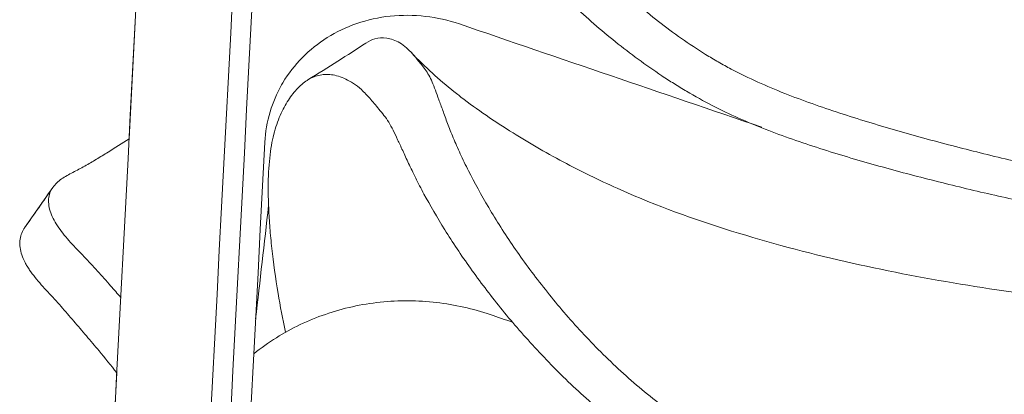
# Model space of a CAD drawing. Header units: centimetres. Extents: x -28 to 145, y -313 to 96.
# Tile 22 of 64: x -25.13 to -12.82, y -107.36 to -102.67. Entities that reach past the tile are written whole.
import ezdxf

# ---------------------------------------------------------------- set-up
doc = ezdxf.new("R2010")
doc.units = ezdxf.units.CM
doc.layers.add('Main lines', color=7, linetype='Continuous', lineweight=13, true_color=0x000000)
doc.layers.add('Predefinito', color=7, linetype='Continuous', true_color=0x000000)

# ---------------------------------------------------------------- blocks, each defined once
blk = doc.blocks.new('CB-298_Petal_Stacked_2D_Front')
at = {"layer": 'Main lines'}
for p, q in [((-23.763, 94.492), (-23.682, 96.037)), ((-23.763, 94.492), (-23.682, 96.037)), ((-25.07, 93.377), (-24.716, 93.885)), ((-25.07, 93.377), (-24.716, 93.885)), ((-24.021, 89.556), (-23.916, 91.564)), ((-24.021, 89.556), (-23.916, 91.564))]:
    blk.add_line(p, q, dxfattribs=at)
for points in [[(-23.263, 104.057), (-23.871, 92.429), (-24.478, 80.8), (-25.086, 69.172)], [(-23.888, 69.109), (-23.28, 80.738), (-22.672, 92.366), (-22.065, 103.995)], [(-23.888, 64.337), (-23.28, 75.965), (-22.672, 87.593), (-22.065, 99.222)], [(-19.632, 95.93), (-18.371, 95.499), (-17.111, 95.069), (-15.85, 94.639)], [(-20.8, 95.691), (-21.03, 95.541), (-21.267, 95.39), (-21.528, 95.23)], [(-23.888, 59.564), (-23.28, 71.192), (-22.672, 82.821), (-22.065, 94.449)], [(-25.07, 93.377), (-24.952, 93.546), (-24.834, 93.716), (-24.716, 93.885)], [(-22.018, 93.657), (-22.072, 93.185), (-22.126, 92.712), (-22.18, 92.24)], [(-18.968, 92.198), (-19.06, 92.229), (-19.153, 92.261), (-19.245, 92.293)]]:
    blk.add_open_spline(points, degree=3, dxfattribs=at)
for points, knots in [([(0, 92.979), (-0.49, 92.978), (-0.98, 92.987), (-1.957, 93.024), (-2.446, 93.052), (-3.178, 93.097), (-3.422, 93.112), (-3.91, 93.142), (-4.155, 93.158), (-4.887, 93.204), (-5.375, 93.235), (-6.107, 93.287), (-6.351, 93.305), (-6.839, 93.345), (-7.083, 93.366), (-7.814, 93.435), (-8.3, 93.487), (-9.271, 93.605), (-9.756, 93.671), (-10.481, 93.784), (-10.722, 93.823), (-11.204, 93.907), (-11.445, 93.952), (-11.925, 94.046), (-12.165, 94.096), (-12.643, 94.202), (-12.88, 94.258), (-13.354, 94.376), (-13.59, 94.437), (-14.06, 94.566), (-14.294, 94.634), (-14.76, 94.776), (-14.992, 94.851), (-15.45, 95.015), (-15.678, 95.103), (-16.012, 95.254), (-16.123, 95.308), (-16.286, 95.394), (-16.34, 95.424), (-16.447, 95.485), (-16.5, 95.517), (-16.76, 95.677), (-16.956, 95.816), (-17.329, 96.107), (-17.507, 96.259), (-17.761, 96.497), (-17.844, 96.577), (-18.005, 96.741), (-18.083, 96.824), (-18.309, 97.074), (-18.45, 97.242), (-18.713, 97.577), (-18.836, 97.745), (-19.007, 97.995), (-19.062, 98.078), (-19.167, 98.243), (-19.217, 98.325), (-19.359, 98.564), (-19.443, 98.718), (-19.554, 98.938), (-19.588, 99.009), (-19.636, 99.113), (-19.652, 99.147), (-19.681, 99.213), (-19.695, 99.246), (-19.735, 99.342), (-19.759, 99.402), (-19.801, 99.515), (-19.82, 99.568), (-19.856, 99.667), (-19.873, 99.713), (-19.904, 99.798), (-19.919, 99.837), (-19.946, 99.911), (-19.959, 99.945), (-19.985, 100.007), (-19.999, 100.035), (-20.029, 100.086), (-20.044, 100.11), (-20.077, 100.156), (-20.093, 100.177), (-20.142, 100.24), (-20.174, 100.278), (-20.217, 100.327), (-20.229, 100.341), (-20.241, 100.354)], [322.610066, 322.610066, 322.610066, 322.610066, 337.38222, 337.38222, 352.154375, 352.154375, 359.540452, 359.540452, 366.926529, 366.926529, 381.698684, 381.698684, 389.084761, 389.084761, 396.470839, 396.470839, 411.242993, 411.242993, 426.015148, 426.015148, 433.401225, 433.401225, 440.787302, 440.787302, 448.173379, 448.173379, 455.559457, 455.559457, 462.945534, 462.945534, 470.331611, 470.331611, 477.717688, 477.717688, 485.103766, 485.103766, 488.796804, 488.796804, 490.643324, 490.643324, 492.489843, 492.489843, 499.87592, 499.87592, 507.261997, 507.261997, 510.955036, 510.955036, 514.648075, 514.648075, 522.034152, 522.034152, 529.420229, 529.420229, 533.113268, 533.113268, 536.806306, 536.806306, 544.192384, 544.192384, 547.885422, 547.885422, 549.731942, 549.731942, 551.578461, 551.578461, 555.2715, 555.2715, 558.964538, 558.964538, 562.657577, 562.657577, 566.350616, 566.350616, 570.043654, 570.043654, 573.736693, 573.736693, 577.429731, 577.429731, 581.12277, 581.12277, 588.508847, 588.508847, 591.578861, 591.578861, 591.578861, 591.578861]), ([(0, 92.603), (-0.486, 92.603), (-0.971, 92.613), (-1.941, 92.646), (-2.426, 92.669), (-3.152, 92.706), (-3.395, 92.718), (-3.879, 92.745), (-4.121, 92.758), (-4.605, 92.785), (-4.848, 92.799), (-5.332, 92.827), (-5.574, 92.841), (-6.058, 92.871), (-6.3, 92.888), (-6.784, 92.922), (-7.026, 92.941), (-7.752, 93.002), (-8.235, 93.049), (-9.199, 93.156), (-9.681, 93.216), (-10.401, 93.318), (-10.641, 93.354), (-11.119, 93.431), (-11.359, 93.472), (-11.836, 93.558), (-12.075, 93.604), (-12.551, 93.701), (-12.788, 93.752), (-13.26, 93.861), (-13.495, 93.918), (-13.964, 94.037), (-14.197, 94.099), (-14.662, 94.23), (-14.894, 94.299), (-15.353, 94.446), (-15.581, 94.525), (-15.918, 94.657), (-16.03, 94.703), (-16.251, 94.801), (-16.361, 94.854), (-16.577, 94.966), (-16.684, 95.025), (-16.843, 95.119), (-16.896, 95.151), (-16.999, 95.216), (-17.05, 95.249), (-17.202, 95.35), (-17.3, 95.419), (-17.493, 95.56), (-17.587, 95.633), (-17.863, 95.854), (-18.039, 96.008), (-18.292, 96.246), (-18.374, 96.327), (-18.535, 96.49), (-18.613, 96.572), (-18.841, 96.82), (-18.984, 96.986), (-19.251, 97.317), (-19.376, 97.482), (-19.551, 97.727), (-19.607, 97.809), (-19.715, 97.97), (-19.766, 98.05), (-19.912, 98.285), (-19.999, 98.434), (-20.112, 98.643), (-20.147, 98.711), (-20.194, 98.807), (-20.209, 98.838), (-20.239, 98.899), (-20.253, 98.929), (-20.293, 99.016), (-20.318, 99.069), (-20.364, 99.167), (-20.385, 99.212), (-20.423, 99.296), (-20.441, 99.336), (-20.478, 99.409), (-20.497, 99.443), (-20.535, 99.504), (-20.555, 99.532), (-20.596, 99.586), (-20.617, 99.612), (-20.678, 99.686), (-20.717, 99.732), (-20.769, 99.791), (-20.785, 99.808), (-20.8, 99.824)], [470.567293, 470.567293, 470.567293, 470.567293, 485.272521, 485.272521, 499.977749, 499.977749, 507.330363, 507.330363, 514.682977, 514.682977, 522.035591, 522.035591, 529.388205, 529.388205, 536.740819, 536.740819, 544.093433, 544.093433, 558.798661, 558.798661, 573.503888, 573.503888, 580.856502, 580.856502, 588.209116, 588.209116, 595.56173, 595.56173, 602.914344, 602.914344, 610.266958, 610.266958, 617.619572, 617.619572, 624.972186, 624.972186, 632.3248, 632.3248, 636.001107, 636.001107, 639.677414, 639.677414, 643.353721, 643.353721, 645.191874, 645.191874, 647.030028, 647.030028, 650.706335, 650.706335, 654.382642, 654.382642, 661.735256, 661.735256, 665.411563, 665.411563, 669.08787, 669.08787, 676.440484, 676.440484, 683.793098, 683.793098, 687.469405, 687.469405, 691.145712, 691.145712, 698.498326, 698.498326, 702.174633, 702.174633, 704.012786, 704.012786, 705.85094, 705.85094, 709.527247, 709.527247, 713.203554, 713.203554, 716.879861, 716.879861, 720.556167, 720.556167, 724.232474, 724.232474, 727.908781, 727.908781, 735.261395, 735.261395, 738.446643, 738.446643, 738.446643, 738.446643]), ([(-22.065, 94.449), (-22.058, 94.579), (-22.036, 94.708), (-21.999, 94.831), (-21.964, 94.948), (-21.916, 95.061), (-21.855, 95.167), (-21.85, 95.177), (-21.845, 95.186), (-21.84, 95.195), (-21.772, 95.309), (-21.689, 95.415), (-21.595, 95.511), (-21.502, 95.605), (-21.398, 95.688), (-21.284, 95.759), (-21.17, 95.831), (-21.046, 95.89), (-20.916, 95.935), (-20.781, 95.981), (-20.64, 96.013), (-20.496, 96.028), (-20.351, 96.043), (-20.203, 96.042), (-20.056, 96.025), (-19.912, 96.009), (-19.77, 95.976), (-19.632, 95.93)], [92.074453, 92.074453, 92.074453, 92.074453, 92.506662, 92.506662, 92.506662, 92.915154, 92.915154, 92.915154, 92.950068, 92.950068, 92.950068, 93.394051, 93.394051, 93.394051, 93.827255, 93.827255, 93.827255, 94.261583, 94.261583, 94.261583, 94.708811, 94.708811, 94.708811, 95.157101, 95.157101, 95.157101, 95.59429, 95.59429, 95.59429, 95.59429]), ([(-20.241, 95.581), (-20.259, 95.599), (-20.275, 95.616), (-20.321, 95.656), (-20.35, 95.676), (-20.406, 95.71), (-20.434, 95.722), (-20.489, 95.742), (-20.515, 95.749), (-20.593, 95.76), (-20.641, 95.757), (-20.727, 95.732), (-20.764, 95.714), (-20.8, 95.691)], [591.578861, 591.578861, 591.578861, 591.578861, 595.894925, 595.894925, 603.281002, 603.281002, 610.667079, 610.667079, 618.053156, 618.053156, 632.825311, 632.825311, 645.232677, 645.232677, 645.232677, 645.232677]), ([(0, 88.206), (-0.49, 88.205), (-0.98, 88.214), (-1.957, 88.251), (-2.446, 88.279), (-3.178, 88.324), (-3.422, 88.339), (-3.91, 88.37), (-4.155, 88.385), (-4.887, 88.431), (-5.375, 88.462), (-6.107, 88.514), (-6.351, 88.532), (-6.839, 88.572), (-7.083, 88.593), (-7.814, 88.662), (-8.3, 88.714), (-9.271, 88.832), (-9.756, 88.899), (-10.481, 89.011), (-10.722, 89.051), (-11.204, 89.135), (-11.445, 89.179), (-11.925, 89.274), (-12.165, 89.324), (-12.643, 89.429), (-12.88, 89.485), (-13.354, 89.603), (-13.59, 89.665), (-14.06, 89.794), (-14.294, 89.861), (-14.76, 90.003), (-14.992, 90.078), (-15.45, 90.242), (-15.678, 90.33), (-16.012, 90.481), (-16.123, 90.535), (-16.286, 90.621), (-16.34, 90.651), (-16.447, 90.713), (-16.5, 90.744), (-16.76, 90.904), (-16.956, 91.043), (-17.329, 91.334), (-17.507, 91.486), (-17.761, 91.724), (-17.844, 91.805), (-18.005, 91.969), (-18.083, 92.052), (-18.309, 92.301), (-18.45, 92.469), (-18.713, 92.804), (-18.836, 92.972), (-19.007, 93.222), (-19.062, 93.306), (-19.167, 93.471), (-19.217, 93.552), (-19.359, 93.791), (-19.443, 93.945), (-19.554, 94.165), (-19.588, 94.236), (-19.636, 94.34), (-19.652, 94.374), (-19.681, 94.441), (-19.695, 94.473), (-19.735, 94.569), (-19.759, 94.629), (-19.801, 94.743), (-19.82, 94.796), (-19.856, 94.895), (-19.873, 94.94), (-19.904, 95.025), (-19.919, 95.064), (-19.946, 95.138), (-19.959, 95.172), (-19.985, 95.234), (-19.999, 95.262), (-20.029, 95.314), (-20.044, 95.337), (-20.077, 95.383), (-20.093, 95.404), (-20.142, 95.467), (-20.174, 95.505), (-20.217, 95.555), (-20.229, 95.568), (-20.241, 95.581)], [322.610066, 322.610066, 322.610066, 322.610066, 337.38222, 337.38222, 352.154375, 352.154375, 359.540452, 359.540452, 366.926529, 366.926529, 381.698684, 381.698684, 389.084761, 389.084761, 396.470839, 396.470839, 411.242993, 411.242993, 426.015148, 426.015148, 433.401225, 433.401225, 440.787302, 440.787302, 448.173379, 448.173379, 455.559457, 455.559457, 462.945534, 462.945534, 470.331611, 470.331611, 477.717688, 477.717688, 485.103766, 485.103766, 488.796804, 488.796804, 490.643324, 490.643324, 492.489843, 492.489843, 499.87592, 499.87592, 507.261997, 507.261997, 510.955036, 510.955036, 514.648075, 514.648075, 522.034152, 522.034152, 529.420229, 529.420229, 533.113268, 533.113268, 536.806306, 536.806306, 544.192384, 544.192384, 547.885422, 547.885422, 549.731942, 549.731942, 551.578461, 551.578461, 555.2715, 555.2715, 558.964538, 558.964538, 562.657577, 562.657577, 566.350616, 566.350616, 570.043654, 570.043654, 573.736693, 573.736693, 577.429731, 577.429731, 581.12277, 581.12277, 588.508847, 588.508847, 591.578861, 591.578861, 591.578861, 591.578861]), ([(-20.241, 95.581), (-20.049, 95.378), (-19.892, 95.238), (-19.696, 95.081), (-19.686, 95.074), (-19.676, 95.066), (-19.649, 95.044), (-19.631, 95.03), (-19.613, 95.016), (-19.405, 94.856), (-19.199, 94.716), (-18.96, 94.566), (-18.748, 94.434), (-18.515, 94.299), (-18.07, 94.065), (-17.844, 93.956), (-17.614, 93.854), (-17.162, 93.654), (-16.699, 93.486), (-16.227, 93.339), (-15.759, 93.192), (-15.286, 93.067), (-14.808, 92.957), (-13.853, 92.739), (-12.883, 92.585), (-11.909, 92.471), (-11.684, 92.444), (-11.458, 92.42), (-11.231, 92.398), (-10.477, 92.323), (-9.719, 92.27), (-8.962, 92.232), (-7.967, 92.182), (-6.984, 92.157), (-5.988, 92.149), (-5.49, 92.144), (-4.992, 92.143), (-4.495, 92.144), (-3.997, 92.144), (-3.498, 92.148), (-3, 92.155), (-2.5, 92.161), (-2.001, 92.167), (-1.501, 92.173), (-1.001, 92.18), (-0.501, 92.186), (0, 92.186)], [-21.334745, -21.334745, -21.334745, -21.334745, -20.539842, -20.539842, -20.539842, -20.498373, -20.498373, -20.424135, -20.424135, -20.424135, -19.598631, -19.598631, -19.598631, -18.834779, -18.834779, -18.071679, -18.071679, -18.071679, -16.589979, -16.589979, -16.589979, -15.117521, -15.117521, -15.117521, -12.172531, -12.172531, -12.172531, -11.489667, -11.489667, -11.489667, -9.211857, -9.211857, -9.211857, -6.234192, -6.234192, -6.234192, -4.738971, -4.738971, -4.738971, -3.242263, -3.242263, -3.242263, -1.743138, -1.743138, -1.743138, -0.240844, -0.240844, -0.240844, -0.240844]), ([(-21.528, 95.23), (-21.531, 95.228), (-21.534, 95.226), (-21.56, 95.21), (-21.582, 95.193), (-21.648, 95.136), (-21.689, 95.09), (-21.767, 94.986), (-21.804, 94.927), (-21.871, 94.797), (-21.901, 94.725), (-21.952, 94.563), (-21.973, 94.473), (-22.004, 94.27), (-22.015, 94.157), (-22.025, 93.905), (-22.023, 93.766), (-22.013, 93.539), (-22.008, 93.46), (-21.995, 93.295), (-21.987, 93.209), (-21.958, 92.944), (-21.932, 92.755), (-21.872, 92.401), (-21.842, 92.239), (-21.806, 92.072)], [800.484859, 800.484859, 800.484859, 800.484859, 801.434921, 801.434921, 808.787535, 808.787535, 823.492763, 823.492763, 838.197991, 838.197991, 852.903219, 852.903219, 867.608447, 867.608447, 882.313674, 882.313674, 897.018902, 897.018902, 904.371516, 904.371516, 911.72413, 911.72413, 926.429358, 926.429358, 937.83915, 937.83915, 937.83915, 937.83915]), ([(-20.8, 95.051), (-20.819, 95.072), (-20.839, 95.091), (-20.891, 95.139), (-20.924, 95.164), (-20.989, 95.207), (-21.022, 95.225), (-21.084, 95.255), (-21.115, 95.267), (-21.204, 95.294), (-21.26, 95.301), (-21.367, 95.295), (-21.418, 95.283), (-21.488, 95.253), (-21.508, 95.242), (-21.528, 95.23)], [738.446643, 738.446643, 738.446643, 738.446643, 742.614009, 742.614009, 749.966623, 749.966623, 757.319237, 757.319237, 764.671851, 764.671851, 779.377079, 779.377079, 794.082307, 794.082307, 800.484859, 800.484859, 800.484859, 800.484859]), ([(0, 87.831), (-0.486, 87.83), (-0.971, 87.84), (-1.941, 87.873), (-2.426, 87.896), (-3.152, 87.933), (-3.395, 87.946), (-3.879, 87.972), (-4.121, 87.985), (-4.605, 88.012), (-4.848, 88.026), (-5.332, 88.054), (-5.574, 88.068), (-6.058, 88.099), (-6.3, 88.115), (-6.784, 88.149), (-7.026, 88.168), (-7.752, 88.229), (-8.235, 88.276), (-9.199, 88.383), (-9.681, 88.443), (-10.401, 88.545), (-10.641, 88.582), (-11.119, 88.658), (-11.359, 88.699), (-11.836, 88.785), (-12.075, 88.831), (-12.551, 88.928), (-12.788, 88.98), (-13.26, 89.088), (-13.495, 89.145), (-13.964, 89.264), (-14.197, 89.326), (-14.662, 89.457), (-14.894, 89.526), (-15.353, 89.674), (-15.581, 89.753), (-15.918, 89.884), (-16.03, 89.93), (-16.251, 90.029), (-16.361, 90.081), (-16.577, 90.193), (-16.684, 90.252), (-16.843, 90.346), (-16.896, 90.378), (-16.999, 90.443), (-17.05, 90.476), (-17.202, 90.577), (-17.3, 90.646), (-17.493, 90.788), (-17.587, 90.86), (-17.863, 91.081), (-18.039, 91.235), (-18.292, 91.473), (-18.374, 91.554), (-18.535, 91.717), (-18.613, 91.8), (-18.841, 92.047), (-18.984, 92.213), (-19.251, 92.544), (-19.376, 92.709), (-19.551, 92.955), (-19.607, 93.036), (-19.715, 93.197), (-19.766, 93.277), (-19.912, 93.512), (-19.999, 93.661), (-20.112, 93.871), (-20.147, 93.938), (-20.194, 94.034), (-20.209, 94.066), (-20.239, 94.127), (-20.253, 94.156), (-20.293, 94.243), (-20.318, 94.296), (-20.364, 94.395), (-20.385, 94.439), (-20.423, 94.523), (-20.441, 94.563), (-20.478, 94.636), (-20.497, 94.67), (-20.535, 94.732), (-20.555, 94.76), (-20.596, 94.813), (-20.617, 94.839), (-20.678, 94.913), (-20.717, 94.959), (-20.769, 95.018), (-20.785, 95.035), (-20.8, 95.051)], [470.567293, 470.567293, 470.567293, 470.567293, 485.272521, 485.272521, 499.977749, 499.977749, 507.330363, 507.330363, 514.682977, 514.682977, 522.035591, 522.035591, 529.388205, 529.388205, 536.740819, 536.740819, 544.093433, 544.093433, 558.798661, 558.798661, 573.503888, 573.503888, 580.856502, 580.856502, 588.209116, 588.209116, 595.56173, 595.56173, 602.914344, 602.914344, 610.266958, 610.266958, 617.619572, 617.619572, 624.972186, 624.972186, 632.3248, 632.3248, 636.001107, 636.001107, 639.677414, 639.677414, 643.353721, 643.353721, 645.191874, 645.191874, 647.030028, 647.030028, 650.706335, 650.706335, 654.382642, 654.382642, 661.735256, 661.735256, 665.411563, 665.411563, 669.08787, 669.08787, 676.440484, 676.440484, 683.793098, 683.793098, 687.469405, 687.469405, 691.145712, 691.145712, 698.498326, 698.498326, 702.174633, 702.174633, 704.012786, 704.012786, 705.85094, 705.85094, 709.527247, 709.527247, 713.203554, 713.203554, 716.879861, 716.879861, 720.556167, 720.556167, 724.232474, 724.232474, 727.908781, 727.908781, 735.261395, 735.261395, 738.446643, 738.446643, 738.446643, 738.446643]), ([(-24.716, 93.885), (-24.702, 93.905), (-24.685, 93.924), (-24.649, 93.959), (-24.628, 93.975), (-24.564, 94.021), (-24.516, 94.047), (-24.441, 94.086), (-24.416, 94.098), (-24.366, 94.124), (-24.342, 94.137), (-24.268, 94.178), (-24.219, 94.207), (-24.123, 94.266), (-24.074, 94.296), (-23.938, 94.38), (-23.851, 94.435), (-23.763, 94.492)], [42.921811, 42.921811, 42.921811, 42.921811, 44.150995, 44.150995, 45.412452, 45.412452, 47.935366, 47.935366, 49.196823, 49.196823, 50.45828, 50.45828, 52.981193, 52.981193, 55.504107, 55.504107, 59.980302, 59.980302, 59.980302, 59.980302]), ([(-24.716, 93.885), (-24.702, 93.905), (-24.685, 93.924), (-24.649, 93.959), (-24.628, 93.975), (-24.564, 94.021), (-24.516, 94.047), (-24.441, 94.086), (-24.416, 94.098), (-24.366, 94.124), (-24.342, 94.137), (-24.268, 94.178), (-24.219, 94.207), (-24.123, 94.266), (-24.074, 94.296), (-23.938, 94.38), (-23.851, 94.435), (-23.763, 94.492)], [1492.616976, 1492.616976, 1492.616976, 1492.616976, 1493.84616, 1493.84616, 1495.107617, 1495.107617, 1497.630531, 1497.630531, 1498.891988, 1498.891988, 1500.153445, 1500.153445, 1502.676359, 1502.676359, 1505.199272, 1505.199272, 1509.675467, 1509.675467, 1509.675467, 1509.675467]), ([(-24.716, 93.885), (-24.702, 93.905), (-24.685, 93.924), (-24.649, 93.959), (-24.628, 93.975), (-24.564, 94.021), (-24.516, 94.047), (-24.441, 94.086), (-24.416, 94.098), (-24.366, 94.124), (-24.342, 94.137), (-24.268, 94.178), (-24.219, 94.207), (-24.123, 94.266), (-24.074, 94.296), (-23.938, 94.38), (-23.851, 94.435), (-23.763, 94.492)], [1492.616976, 1492.616976, 1492.616976, 1492.616976, 1493.84616, 1493.84616, 1495.107617, 1495.107617, 1497.630531, 1497.630531, 1498.891988, 1498.891988, 1500.153445, 1500.153445, 1502.676359, 1502.676359, 1505.199272, 1505.199272, 1509.675467, 1509.675467, 1509.675467, 1509.675467]), ([(-23.867, 92.508), (-23.909, 92.556), (-23.951, 92.605), (-24.048, 92.714), (-24.102, 92.776), (-24.185, 92.867), (-24.212, 92.898), (-24.268, 92.958), (-24.297, 92.988), (-24.382, 93.077), (-24.44, 93.137), (-24.549, 93.257), (-24.599, 93.318), (-24.665, 93.411), (-24.685, 93.443), (-24.718, 93.505), (-24.732, 93.535), (-24.754, 93.596), (-24.761, 93.627), (-24.77, 93.685), (-24.771, 93.713), (-24.766, 93.767), (-24.761, 93.792), (-24.743, 93.84), (-24.731, 93.862), (-24.717, 93.884), (-24.716, 93.884), (-24.716, 93.885)], [23.267468, 23.267468, 23.267468, 23.267468, 25.22914, 25.22914, 27.752054, 27.752054, 29.013511, 29.013511, 30.274968, 30.274968, 32.797882, 32.797882, 35.320796, 35.320796, 36.582253, 36.582253, 37.84371, 37.84371, 39.105167, 39.105167, 40.366624, 40.366624, 41.628081, 41.628081, 42.889538, 42.889538, 42.921811, 42.921811, 42.921811, 42.921811]), ([(-23.916, 91.564), (-23.99, 91.657), (-24.064, 91.748), (-24.191, 91.902), (-24.244, 91.964), (-24.35, 92.089), (-24.402, 92.151), (-24.508, 92.274), (-24.56, 92.335), (-24.641, 92.426), (-24.669, 92.457), (-24.724, 92.517), (-24.752, 92.546), (-24.835, 92.636), (-24.889, 92.696), (-24.962, 92.788), (-24.985, 92.818), (-25.017, 92.866), (-25.027, 92.881), (-25.046, 92.913), (-25.056, 92.93), (-25.081, 92.977), (-25.094, 93.009), (-25.115, 93.071), (-25.122, 93.102), (-25.13, 93.161), (-25.131, 93.189), (-25.126, 93.244), (-25.12, 93.271), (-25.103, 93.32), (-25.092, 93.343), (-25.076, 93.369), (-25.073, 93.373), (-25.07, 93.377)], [-64.786122, -64.786122, -64.786122, -64.786122, -61.127828, -61.127828, -58.580835, -58.580835, -56.033843, -56.033843, -53.48685, -53.48685, -52.213353, -52.213353, -50.939857, -50.939857, -48.392864, -48.392864, -47.119368, -47.119368, -46.482619, -46.482619, -45.845871, -45.845871, -44.572375, -44.572375, -43.298878, -43.298878, -42.025382, -42.025382, -40.751885, -40.751885, -39.478389, -39.478389, -39.221961, -39.221961, -39.221961, -39.221961]), ([(-23.916, 91.564), (-23.99, 91.657), (-24.064, 91.748), (-24.191, 91.902), (-24.244, 91.964), (-24.35, 92.089), (-24.402, 92.151), (-24.508, 92.274), (-24.56, 92.335), (-24.641, 92.426), (-24.669, 92.457), (-24.724, 92.517), (-24.752, 92.546), (-24.835, 92.636), (-24.889, 92.696), (-24.962, 92.788), (-24.985, 92.818), (-25.017, 92.866), (-25.027, 92.881), (-25.046, 92.913), (-25.056, 92.93), (-25.081, 92.977), (-25.094, 93.009), (-25.115, 93.071), (-25.122, 93.102), (-25.13, 93.161), (-25.131, 93.189), (-25.126, 93.244), (-25.12, 93.271), (-25.103, 93.32), (-25.092, 93.343), (-25.076, 93.369), (-25.073, 93.373), (-25.07, 93.377)], [1466.281235, 1466.281235, 1466.281235, 1466.281235, 1469.939528, 1469.939528, 1472.486521, 1472.486521, 1475.033514, 1475.033514, 1477.580506, 1477.580506, 1478.854003, 1478.854003, 1480.127499, 1480.127499, 1482.674492, 1482.674492, 1483.947989, 1483.947989, 1484.584737, 1484.584737, 1485.221485, 1485.221485, 1486.494981, 1486.494981, 1487.768478, 1487.768478, 1489.041974, 1489.041974, 1490.315471, 1490.315471, 1491.588967, 1491.588967, 1491.845395, 1491.845395, 1491.845395, 1491.845395]), ([(-23.916, 91.564), (-23.99, 91.657), (-24.064, 91.748), (-24.191, 91.902), (-24.244, 91.964), (-24.35, 92.089), (-24.402, 92.151), (-24.508, 92.274), (-24.56, 92.335), (-24.641, 92.426), (-24.669, 92.457), (-24.724, 92.517), (-24.752, 92.546), (-24.835, 92.636), (-24.889, 92.696), (-24.962, 92.788), (-24.985, 92.818), (-25.017, 92.866), (-25.027, 92.881), (-25.046, 92.913), (-25.056, 92.93), (-25.081, 92.977), (-25.094, 93.009), (-25.115, 93.071), (-25.122, 93.102), (-25.13, 93.161), (-25.131, 93.189), (-25.126, 93.244), (-25.12, 93.271), (-25.103, 93.32), (-25.092, 93.343), (-25.076, 93.369), (-25.073, 93.373), (-25.07, 93.377)], [1466.281235, 1466.281235, 1466.281235, 1466.281235, 1469.939528, 1469.939528, 1472.486521, 1472.486521, 1475.033514, 1475.033514, 1477.580506, 1477.580506, 1478.854003, 1478.854003, 1480.127499, 1480.127499, 1482.674492, 1482.674492, 1483.947989, 1483.947989, 1484.584737, 1484.584737, 1485.221485, 1485.221485, 1486.494981, 1486.494981, 1487.768478, 1487.768478, 1489.041974, 1489.041974, 1490.315471, 1490.315471, 1491.588967, 1491.588967, 1491.845395, 1491.845395, 1491.845395, 1491.845395]), ([(-19.245, 92.293), (-19.463, 92.367), (-19.689, 92.418), (-19.917, 92.444), (-20.152, 92.472), (-20.389, 92.473), (-20.622, 92.448), (-20.856, 92.424), (-21.086, 92.373), (-21.307, 92.296), (-21.523, 92.222), (-21.729, 92.124), (-21.921, 92.004), (-22.019, 91.943), (-22.113, 91.875), (-22.203, 91.803)], [3.997716, 3.997716, 3.997716, 3.997716, 4.690167, 4.690167, 4.690167, 5.402307, 5.402307, 5.402307, 6.116269, 6.116269, 6.116269, 6.81371, 6.81371, 6.81371, 7.170955, 7.170955, 7.170955, 7.170955])]:
    blk.add_open_spline(points, degree=3, knots=knots, dxfattribs=at)

msp = doc.modelspace()

# ---------------------------------------------------------------- block references
at = {"layer": 'Predefinito'}
msp.add_blockref('CB-298_Petal_Stacked_2D_Front', (0, -198.658), dxfattribs=at)

doc.saveas('drawing.dxf')
